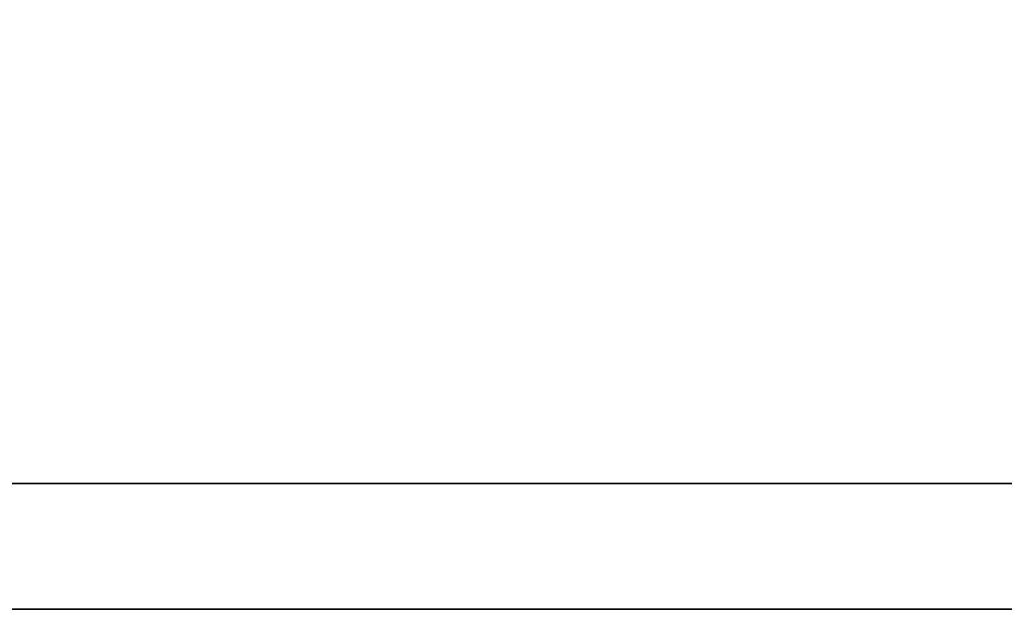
# Model space of a CAD drawing. Header units: millimetres. Extents: x 26 to 331, y -269 to -173.
# Tile 38 of 51: x 262.723 to 263.596, y -239.113 to -238.591. Entities that reach past the tile are written whole.
import ezdxf

# ---------------------------------------------------------------- set-up
doc = ezdxf.new("R2010")
doc.units = ezdxf.units.MM
doc.header["$LTSCALE"] = 0.15
doc.layers.add('DIM', color=4, linetype='CONTINUOUS')
doc.layers.add('layer 1', color=7, linetype='CONTINUOUS')

# ---------------------------------------------------------------- blocks, each defined once
blk = doc.blocks.new('TBI MOTION logo(完整正式版)')
at = {"layer": 'layer 1', "color": 22, "lineweight": 35}
blk.add_open_spline([(75.90875, -9.47875), (75.90875, -9.47875), (75.90875, -12.28625), (75.90875, -12.28625), (75.90875, -12.28625), (75.90875, -12.28625), (75.90875, -12.47875), (75.90875, -12.47875), (75.90875, -12.47875), (75.90875, -12.47875), (75.71625, -12.47875), (75.71625, -12.47875), (75.71625, -12.47875), (75.71625, -12.47875), (-88.32875, -12.47875), (-88.32875, -12.47875), (-88.32875, -12.47875), (-88.32875, -12.47875), (-88.32875, -13.29375), (-88.32875, -13.29375), (-88.32875, -13.29375), (-88.32875, -13.29375), (82.89125, -13.29375), (82.89125, -13.29375), (82.89125, -13.29375), (82.89125, -13.29375), (75.90875, -9.47875), (75.90875, -9.47875)], degree=3, knots=[0, 0, 0, 0, 0.1428571, 0.1428571, 0.1428571, 0.1428572, 0.2857143, 0.2857143, 0.2857143, 0.2857143, 0.4285714, 0.4285714, 0.4285714, 0.4285714, 0.5714286, 0.5714286, 0.5714286, 0.5714286, 0.7142857, 0.7142857, 0.7142857, 0.7142857, 0.8571429, 0.8571429, 0.8571429, 0.8571429, 1, 1, 1, 1], dxfattribs=at)

msp = doc.modelspace()

# ---------------------------------------------------------------- block references
at = {"layer": 'DIM', "color": 0, "xscale": 0.1368257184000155, "yscale": 0.1368257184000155, "zscale": 0.1368257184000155}
msp.add_blockref('TBI MOTION logo(完整正式版)', (259.82777, -237.29357), dxfattribs=at)

doc.saveas('drawing.dxf')
